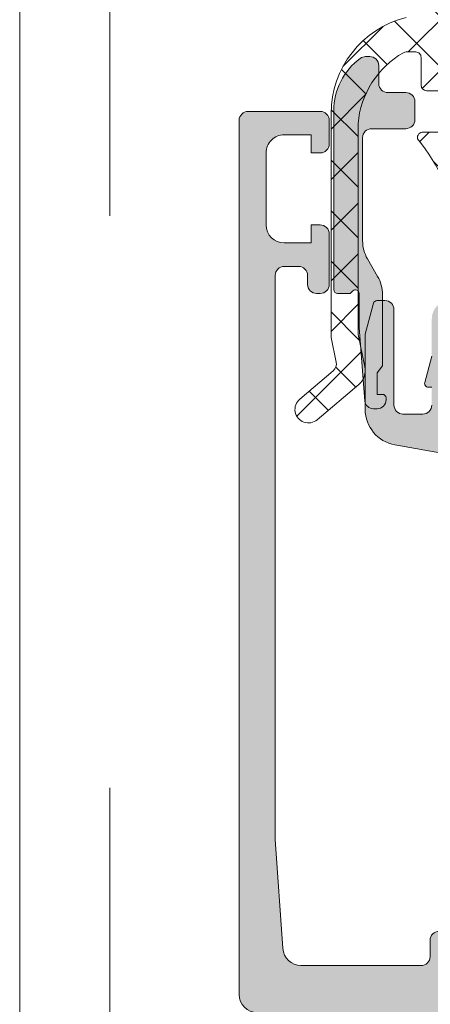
# Model space of a CAD drawing. Header units: millimetres. Extents: x 213386 to 506888, y 183055 to 450952.
# Tile 16 of 256: x 373037 to 373059, y 287206 to 287261. Entities that reach past the tile are written whole.
import ezdxf

# ---------------------------------------------------------------- set-up
doc = ezdxf.new("R2010")
doc.units = ezdxf.units.MM
doc.linetypes.add('ČÁRKOVANÁ', pattern=[19.049999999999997, 12.7, -6.35])
doc.layers.add('FASÁDA DETAILNÍ', color=255, linetype='Continuous', lineweight=0)

msp = doc.modelspace()

# ---------------------------------------------------------------- hatches: boundary and pattern name
at = {"layer": 'FASÁDA DETAILNÍ'}
h = msp.add_hatch(dxfattribs=at)
h.set_pattern_fill('ANSI37', color=256, scale=0.625, angle=90, style=0)
h.set_pattern_definition([(135, (397960.6382589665, 280090.6957864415), (-1.403165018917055, -1.403165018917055), []), (225, (397960.6382589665, 280090.6957864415), (1.403165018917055, -1.403165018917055), [])])
edge = h.paths.add_edge_path()
edge.add_ellipse((373060.4407174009, 287254.5826331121), major_axis=(-5.03946705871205, 0), ratio=1, start_angle=299.79178446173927, end_angle=355.0355387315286, ccw=False)
edge.add_ellipse((373058.0859171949, 287258.6957175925), major_axis=(-0.3000000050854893, 0), ratio=1, start_angle=270.000692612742, end_angle=299.79217298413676, ccw=False)
edge.add_line((373058.0859135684, 287258.9957175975), (373058.6201975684, 287258.9957205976))
edge.add_ellipse((373058.6201988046, 287258.6957208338), major_axis=(-0.2999997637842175, 0), ratio=1, start_angle=179.9999548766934, end_angle=270.00023609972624, ccw=False)
edge.add_line((373058.9201985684, 287258.6957205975), (373058.9201985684, 287257.1457235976))
edge.add_ellipse((373059.2202092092, 287257.1457312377), major_axis=(-0.3000106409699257, 0), ratio=1, start_angle=0.001459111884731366, end_angle=89.99567606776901)
edge.add_line((373059.2201865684, 287256.8457205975), (373060.6201685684, 287256.8457095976))
edge.add_ellipse((373060.6201657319, 287256.5457197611), major_axis=(-0.2999898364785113, 0), ratio=1, start_angle=180.0003507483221, end_angle=269.99945825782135, ccw=False)
edge.add_line((373060.9201555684, 287256.5457215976), (373060.9201555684, 287254.8457095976))
edge.add_ellipse((373060.6201454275, 287254.8457167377), major_axis=(-0.3000101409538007, 0), ratio=1, start_angle=90.00441942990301, end_angle=179.9986363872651, ccw=False)
edge.add_line((373060.6201685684, 287254.5457065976), (373059.0563375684, 287254.5457175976))
edge.add_ellipse((373059.0234805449, 287254.2445585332), major_axis=(-0.3029461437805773, 0), ratio=1, start_angle=-96.22645090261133, end_angle=13.48357732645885)
edge.add_ellipse((373047.707516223, 287245.5396354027), major_axis=(-14.0007663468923, 0), ratio=1, start_angle=195.3017322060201, end_angle=218.0756200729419, ccw=False)
edge.add_ellipse((373061.6997539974, 287249.346348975), major_axis=(-0.5004721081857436, 0), ratio=1, start_angle=12.91760852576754, end_angle=129.806634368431)
edge.add_line((373062.0201555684, 287248.9618815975), (373062.0201555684, 287257.2451605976))
edge.add_ellipse((373061.5201558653, 287257.245160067), major_axis=(-0.4999997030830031, 0), ratio=1, start_angle=180.0000607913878, end_angle=240.0000196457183)
edge.add_line((373061.7701555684, 287257.6781725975), (373061.4701555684, 287257.8513785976))
edge.add_ellipse((373061.7201552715, 287258.2843911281), major_axis=(-0.4999997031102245, 0), ratio=1, start_angle=6.0791387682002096e-05, end_angle=60.00001964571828, ccw=False)
edge.add_line((373061.2201555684, 287258.2843905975), (373061.2201555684, 287259.9137385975))
edge.add_ellipse((373062.2201549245, 287259.9137393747), major_axis=(-0.999999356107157, 0), ratio=1, start_angle=-59.94966113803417, end_angle=4.452966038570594e-05, ccw=False)
edge.add_ellipse((373058.0638281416, 287267.0981200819), major_axis=(-7.300023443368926, 0), ratio=1, start_angle=120.0503545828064, end_angle=168.7144463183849)
edge.add_ellipse((373065.1201651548, 287265.2828879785), major_axis=(-0.3999905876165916, 0), ratio=1, start_angle=255.1470247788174, end_angle=339.4981705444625)
edge.add_ellipse((373058.7710670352, 287267.6569549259), major_axis=(-6.378448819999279, 0), ratio=1, start_angle=104.45259778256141, end_angle=159.4981254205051, ccw=False)
edge.add_line((373060.3629935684, 287261.4803555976), (373058.9522865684, 287261.1167685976))
edge.add_line((373058.9522865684, 287261.1167685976), (373058.0895855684, 287260.9066555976))
edge.add_ellipse((373059.4201505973, 287255.5700328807), major_axis=(-5.499995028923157, 0), ratio=1, start_angle=-76.0000450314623, end_angle=3.42019121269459e-05)
edge.add_line((373053.9201555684, 287255.5700295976), (373053.9201555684, 287243.1520015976))
edge.add_line((373053.9201555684, 287243.1520015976), (373054.2077745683, 287241.7889445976))
edge.add_ellipse((373053.7185482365, 287241.6857119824), major_axis=(-0.4999993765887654, 0), ratio=1, start_angle=130.2837516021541, end_angle=191.915300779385, ccw=False)
edge.add_line((373054.0418345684, 287241.3042865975), (373052.1852265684, 287239.7306755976))
edge.add_ellipse((373052.6701560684, 287239.1585365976), major_axis=(-0.749999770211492, 0), ratio=1, start_angle=-49.71629384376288, end_angle=130.2837061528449)
edge.add_line((373053.1550855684, 287238.5863975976), (373055.4667295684, 287240.5456835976))
edge.add_ellipse((373054.8201574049, 287241.3085352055), major_axis=(-0.9999990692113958, 0), ratio=1, start_angle=130.2836986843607, end_angle=191.9152478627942)
edge.add_line((373055.7986105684, 287241.5149995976), (373055.4201555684, 287243.3085365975))
edge.add_line((373055.4201555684, 287243.3085365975), (373055.4201555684, 287255.0187375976))
h = msp.add_hatch(color=256, dxfattribs=at)
edge = h.paths.add_edge_path()
edge.add_line((373056.4741555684, 287241.1957175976), (373056.7741555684, 287241.5689225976))
edge.add_line((373056.7741555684, 287241.5689225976), (373056.7741555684, 287245.5421275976))
edge.add_ellipse((373054.774148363, 287245.5421260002), major_axis=(-2.000007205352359, 0), ratio=1, start_angle=180.0000457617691, end_angle=209.9999336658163)
edge.add_line((373056.5062065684, 287246.5421275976), (373055.9421045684, 287247.5191795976))
edge.add_ellipse((373057.6741627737, 287248.5191811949), major_axis=(-2.000007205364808, 0), ratio=1, start_angle=4.576176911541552e-05, end_angle=29.999933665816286, ccw=False)
edge.add_line((373055.6741555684, 287248.5191795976), (373055.6741555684, 287254.2390135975))
edge.add_ellipse((373056.1741551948, 287254.2390139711), major_axis=(-0.4999996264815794, 0), ratio=1, start_angle=-90.00004280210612, end_angle=4.280210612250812e-05, ccw=False)
edge.add_line((373056.1741555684, 287254.7390135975), (373058.0741555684, 287254.7390135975))
edge.add_ellipse((373058.0744135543, 287255.2387556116), major_axis=(-0.499742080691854, 0), ratio=1, start_angle=89.97042173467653, end_angle=180.0295782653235)
edge.add_line((373058.5741555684, 287255.2390135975), (373058.5741555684, 287256.2390135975))
edge.add_ellipse((373058.0744135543, 287256.2392715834), major_axis=(-0.499742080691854, 0), ratio=1, start_angle=179.9704217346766, end_angle=270.0295782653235)
edge.add_line((373058.0741555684, 287256.7390135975), (373057.0741555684, 287256.7390135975))
edge.add_ellipse((373057.073895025, 287257.2387530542), major_axis=(-0.4997395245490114, 0), ratio=1, start_angle=-0.02987163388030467, end_angle=90.0298716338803, ccw=False)
edge.add_line((373056.5741555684, 287257.2390135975), (373056.5741555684, 287258.2390135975))
edge.add_ellipse((373056.0744074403, 287258.2392674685), major_axis=(-0.4997481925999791, 0), ratio=1, start_angle=179.9708938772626, end_angle=270.0288769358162)
edge.add_line((373056.0741555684, 287258.7390155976), (373055.8411245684, 287258.7390155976))
edge.add_ellipse((373055.8411240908, 287258.2390163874), major_axis=(-0.4999992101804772, 0), ratio=1, start_angle=269.9999452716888, end_angle=306.249313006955)
edge.add_ellipse((373057.6741619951, 287255.7390130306), major_axis=(-3.600006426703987, 0), ratio=1, start_angle=306.2493860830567, end_angle=359.9999591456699)
edge.add_line((373054.0741555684, 287255.7390155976), (373054.0741555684, 287245.7957175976))
edge.add_ellipse((373054.274155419, 287245.7957174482), major_axis=(-0.1999998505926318, 0), ratio=1, start_angle=-4.280544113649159e-05, end_angle=90.00004280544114)
edge.add_line((373054.2741555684, 287245.5957175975), (373054.9913765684, 287245.5957175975))
edge.add_line((373054.9913765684, 287245.5957175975), (373055.1322755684, 287245.7366785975))
edge.add_ellipse((373055.2741555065, 287245.5957172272), major_axis=(-0.200000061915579, 0), ratio=1, start_angle=180.0001060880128, end_angle=315.18607562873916, ccw=False)
edge.add_line((373055.4741555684, 287245.5957175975), (373055.4741555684, 287243.6961485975))
edge.add_line((373055.4741555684, 287243.6961485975), (373055.7884735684, 287239.6175005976))
edge.add_ellipse((373056.2823182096, 287239.6957181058), major_axis=(-0.5000005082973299, 0), ratio=1, start_angle=9.000022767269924, end_angle=89.99992652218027)
edge.add_line((373056.2823175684, 287239.1957175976), (373056.4741555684, 287239.1957175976))
edge.add_ellipse((373056.4741559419, 287239.695717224), major_axis=(-0.4999996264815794, 0), ratio=1, start_angle=89.99995719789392, end_angle=180.0000428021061)
edge.add_line((373056.9741555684, 287239.6957175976), (373056.9741555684, 287239.7957175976))
edge.add_ellipse((373056.7741557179, 287239.795717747), major_axis=(-0.1999998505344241, 0), ratio=1, start_angle=179.9999572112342, end_angle=270.0000428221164)
edge.add_line((373056.7741555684, 287239.9957175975), (373056.4741555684, 287239.9957175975))
edge.add_line((373056.4741555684, 287239.9957175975), (373056.4741555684, 287241.1957175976))
h = msp.add_hatch(color=256, dxfattribs=at)
edge = h.paths.add_edge_path()
edge.add_arc((373049.3202230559, 287255.1956502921), 0.5000674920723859, 90.00773245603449, 179.9922675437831, ccw=False)
edge.add_line((373049.3201555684, 287255.6957177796), (373053.3201555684, 287255.6957177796))
edge.add_arc((373053.3200880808, 287255.1956502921), 0.5000674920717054, 360.0077324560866, 449.99226754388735, ccw=False)
edge.add_line((373053.8201555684, 287255.1957177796), (373053.8201555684, 287253.8956689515))
edge.add_arc((373053.3201186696, 287253.8957058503), 0.5000369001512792, 270.0042279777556, 359.99577202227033, ccw=False)
edge.add_line((373053.3201555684, 287253.3956689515), (373052.8201555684, 287253.3956689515))
edge.add_line((373052.8201555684, 287253.3956689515), (373052.8201555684, 287254.3956689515))
edge.add_line((373052.8201555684, 287254.3956689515), (373051.3201555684, 287254.3956689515))
edge.add_arc((373051.3201185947, 287253.3957059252), 0.9999630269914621, 449.9978814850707, 540.0021185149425)
edge.add_line((373050.3201555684, 287253.3956689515), (373050.3201555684, 287249.3956689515))
edge.add_arc((373051.3202324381, 287249.3957458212), 1.000076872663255, 180.0044039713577, 269.9955960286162)
edge.add_line((373051.3201555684, 287248.3956689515), (373052.8201555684, 287248.3956689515))
edge.add_line((373052.8201555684, 287248.3956689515), (373052.8201555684, 287249.3956689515))
edge.add_line((373052.8201555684, 287249.3956689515), (373053.3201555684, 287249.3956689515))
edge.add_arc((373053.3202130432, 287248.8957264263), 0.4999425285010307, -0.006586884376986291, 90.0065868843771, ccw=False)
edge.add_line((373053.8201555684, 287248.8956689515), (373053.8201555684, 287246.0956811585))
edge.add_arc((373053.3201555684, 287246.0956811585), 0.5000000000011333, 270.0000000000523, 360.0000000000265, ccw=False)
edge.add_line((373053.3201555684, 287245.5956811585), (373053.1201555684, 287245.5956811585))
edge.add_arc((373053.1201555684, 287246.0956811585), 0.5000000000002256, 179.9999999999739, 269.99999999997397, ccw=False)
edge.add_line((373052.6201555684, 287246.0956811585), (373052.6201555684, 287246.5956811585))
edge.add_arc((373052.1201204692, 287246.5956460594), 0.500035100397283, 360.0040217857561, 449.9959782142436)
edge.add_line((373052.1201555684, 287247.0956811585), (373051.3201525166, 287247.0956811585))
edge.add_arc((373051.32016908, 287246.5956645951), 0.5000165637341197, 90.00189796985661, 179.9981020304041)
edge.add_line((373050.8201525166, 287246.5956811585), (373050.8201525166, 287215.2956872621))
edge.add_line((373050.8201525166, 287215.2956872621), (373051.2525491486, 287209.2572296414))
edge.add_arc((373052.2517688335, 287209.2956857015), 0.9999594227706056, 182.2040028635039, 269.9999999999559)
edge.add_line((373052.2517688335, 287208.2957262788), (373058.920221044, 287208.2957262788))
edge.add_arc((373058.9202210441, 287208.7957262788), 0.5000000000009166, 270.0000000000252, 359.9999999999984)
edge.add_line((373059.4202210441, 287208.7957262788), (373059.4202210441, 287209.6957262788))
edge.add_arc((373059.9202210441, 287209.6957262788), 0.5000000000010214, 90.00000000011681, 180.0000000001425, ccw=False)
edge.add_line((373059.9202210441, 287210.1957262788), (373061.32022257, 287210.1957262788))
edge.add_arc((373061.5877431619, 287210.2745627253), 0.278895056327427, 196.4198764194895, 271.1645893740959)
edge.add_line((373061.5934115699, 287209.9957252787), (373062.0470055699, 287209.9957252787))
edge.add_arc((373062.0526662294, 287210.2745933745), 0.2789255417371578, 268.8371299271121, 343.5754054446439)
edge.add_line((373062.3202095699, 287210.1957262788), (373064.20022057, 287210.1957262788))
edge.add_arc((373064.20022057, 287209.8957262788), 0.3000000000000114, 360.00000000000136, 450, ccw=False)
edge.add_line((373064.50022057, 287209.8957262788), (373064.50022057, 287208.9157519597))
edge.add_arc((373064.20022057, 287208.9157519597), 0.2999999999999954, 270.0000000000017, 360.00000000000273, ccw=False)
edge.add_line((373064.20022057, 287208.6157519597), (373061.44022257, 287208.6157519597))
edge.add_arc((373061.44022257, 287208.4957519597), 0.1200000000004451, 449.9999999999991, 540)
edge.add_line((373061.32022257, 287208.4957519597), (373061.32022257, 287204.1957262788))
edge.add_arc((373061.82022257, 287204.1957262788), 0.5000000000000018, 179.9999999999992, 269.9999999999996)
edge.add_line((373061.82022257, 287203.6957262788), (373062.52022257, 287203.6957262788))
edge.add_line((373062.5202225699, 287203.6957262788), (373064.9130428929, 287205.0772217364))
edge.add_arc((373064.9821027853, 287204.9576064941), 0.1381197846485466, -1.0322764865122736e-10, 119.9999999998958, ccw=False)
edge.add_line((373065.12022257, 287204.9576064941), (373065.12022257, 287201.1957262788))
edge.add_arc((373067.12022257, 287201.1957262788), 1.999999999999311, 180.0000000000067, 270.0000000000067)
edge.add_line((373067.12022257, 287199.1957262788), (373067.6882179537, 287199.1957262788))
edge.add_arc((373067.6882179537, 287198.6957262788), 0.5000000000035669, 415.52092823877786, 449.99999999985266, ccw=False)
edge.add_arc((373065.1407446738, 287194.9862276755), 4.999999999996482, 365.34922800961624, 415.5209282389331, ccw=False)
edge.add_arc((373069.9820959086, 287195.4338460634), 0.1381197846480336, 240.0000000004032, 367.70243749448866, ccw=False)
edge.add_line((373069.9130360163, 287195.3142308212), (373067.5202156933, 287196.6957262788))
edge.add_line((373067.5202156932, 287196.6957262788), (373066.8202156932, 287196.6957262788))
edge.add_arc((373066.8202156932, 287196.1957262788), 0.5, 450, 540)
edge.add_line((373066.3202156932, 287196.1957262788), (373066.3202156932, 287191.8957005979))
edge.add_arc((373066.4402156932, 287191.8957005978), 0.1199999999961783, 180, 269.9999999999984)
edge.add_line((373066.4402156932, 287191.7757005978), (373069.2002136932, 287191.7757005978))
edge.add_arc((373069.2002136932, 287191.4757005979), 0.2999999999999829, 0, 90.00000000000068, ccw=False)
edge.add_line((373069.5002136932, 287191.4757005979), (373069.5002136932, 287190.4957262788))
edge.add_arc((373069.2002136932, 287190.4957262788), 0.300000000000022, 270.00000000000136, 360, ccw=False)
edge.add_line((373069.2002136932, 287190.1957262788), (373067.3202026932, 287190.1957262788))
edge.add_arc((373067.0526593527, 287190.1168591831), 0.2789255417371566, 376.4245945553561, 451.1628700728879)
edge.add_line((373067.0469986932, 287190.3957272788), (373066.5934046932, 287190.3957272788))
edge.add_arc((373066.5877362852, 287190.1168898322), 0.2788950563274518, 448.8354106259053, 523.5801235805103)
edge.add_line((373066.3202156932, 287190.1957262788), (373063.3201572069, 287190.1957262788))
edge.add_line((373063.3201572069, 287190.1957262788), (373062.620054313, 287190.8957986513))
edge.add_line((373062.6200543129, 287190.8957986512), (373062.6200543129, 287191.4958047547))
edge.add_line((373062.6200543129, 287191.4958047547), (373064.2200604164, 287191.4958047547))
edge.add_arc((373064.2200509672, 287191.995814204), 0.5000094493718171, 270.0010827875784, 359.9989172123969)
edge.add_line((373064.7200604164, 287191.9958047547), (373064.7200604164, 287192.3912328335))
edge.add_arc((373064.2200604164, 287192.3912328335), 0.5000000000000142, 360.0000000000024, 375.0000000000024)
edge.add_line((373064.7030233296, 287192.5206423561), (373064.3188145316, 287193.9545291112))
edge.add_arc((373063.3528887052, 287193.6957100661), 1.000000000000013, 375.0000000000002, 450.0000000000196)
edge.add_line((373063.3528887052, 287194.6957100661), (373057.6200665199, 287194.6957100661))
edge.add_line((373057.6200665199, 287194.6957100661), (373057.6200665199, 287191.4958047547))
edge.add_line((373057.6200665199, 287191.4958047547), (373058.4200543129, 287191.4958047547))
edge.add_line((373058.4200543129, 287191.4958047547), (373058.4200543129, 287190.8957986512))
edge.add_line((373058.4200543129, 287190.8957986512), (373057.2076214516, 287190.1958169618))
edge.add_line((373057.2076214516, 287190.1958169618), (373056.1200665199, 287190.1958169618))
edge.add_line((373056.1200665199, 287190.1958169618), (373056.1200665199, 287205.1957262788))
edge.add_arc((373055.6200665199, 287205.1957262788), 0.5000000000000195, 359.9999999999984, 450.0000000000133)
edge.add_line((373055.6200665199, 287205.6957262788), (373049.8201555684, 287205.6957262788))
edge.add_arc((373049.8201555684, 287206.6957262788), 1, 180, 270.00000000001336, ccw=False)
edge.add_line((373048.8201555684, 287206.6957262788), (373048.8201555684, 287255.1957177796))
edge = h.paths.add_edge_path(flags=16)
edge.add_line((373058.4200543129, 287196.2957100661), (373062.8200543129, 287196.2957100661))
edge.add_arc((373062.8200543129, 287196.7957100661), 0.5000000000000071, 270.0000000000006, 359.9999999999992)
edge.add_line((373063.3200543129, 287196.7957100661), (373063.3200543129, 287201.1957100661))
edge.add_arc((373062.8200543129, 287201.1957100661), 0.4999999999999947, 359.9999999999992, 450.0000000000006)
edge.add_line((373062.8200543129, 287201.6957100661), (373058.4200543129, 287201.6957100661))
edge.add_arc((373058.4200543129, 287201.1957100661), 0.5, 450, 540)
edge.add_line((373057.9200543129, 287201.1957100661), (373057.9200543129, 287196.7957100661))
edge.add_arc((373058.4200543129, 287196.7957100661), 0.4999999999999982, 180, 270.0000000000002)
h = msp.add_hatch(color=256, dxfattribs=at)
edge = h.paths.add_edge_path(flags=16)
edge.add_line((373061.3163705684, 287237.9958615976), (373065.5161205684, 287237.9958615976))
edge.add_ellipse((373065.5161209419, 287238.4958612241), major_axis=(-0.4999996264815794, 0), ratio=1, start_angle=89.99995719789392, end_angle=180.0000428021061)
edge.add_line((373066.0161205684, 287238.4958615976), (373066.0161205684, 287242.8958855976))
edge.add_ellipse((373065.5161209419, 287242.8958859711), major_axis=(-0.4999996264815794, 0), ratio=1, start_angle=179.9999571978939, end_angle=270.0000428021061)
edge.add_line((373065.5161205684, 287243.3958855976), (373061.3163715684, 287243.3958855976))
edge.add_ellipse((373061.3163720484, 287242.8958851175), major_axis=(-0.5000004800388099, 0), ratio=1, start_angle=270.0000550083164, end_angle=359.9999449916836)
edge.add_line((373060.8163715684, 287242.8958855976), (373060.8163705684, 287238.4958615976))
edge.add_ellipse((373061.3163701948, 287238.4958612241), major_axis=(-0.4999996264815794, 0), ratio=1, start_angle=-4.280210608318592e-05, end_angle=90.00004280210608)
edge = h.paths.add_edge_path()
edge.add_line((373064.2297745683, 287235.9974805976), (373057.4667745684, 287237.1972405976))
edge.add_arc((373057.8161189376, 287239.1664922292), 1.999998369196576, 179.9999607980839, 259.940409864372, ccw=False)
edge.add_line((373055.8161205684, 287239.1664935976), (373055.8161205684, 287243.3314665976))
edge.add_line((373055.8161205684, 287243.3314665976), (373056.2764015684, 287245.0492555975))
edge.add_arc((373056.4695866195, 287244.9974916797), 0.1999999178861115, 90.00001462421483, 164.9999614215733, ccw=False)
edge.add_line((373056.4695865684, 287245.1974915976), (373056.9161205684, 287245.1974915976))
edge.add_arc((373056.9161209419, 287244.6974919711), 0.4999996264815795, -4.280210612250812e-05, 90.00004280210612, ccw=False)
edge.add_line((373057.4161205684, 287244.6974915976), (373057.4161205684, 287239.3974915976))
edge.add_arc((373057.9161201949, 287239.3974912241), 0.4999996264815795, 179.9999571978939, 270.0000428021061)
edge.add_line((373057.9161205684, 287238.8974915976), (373059.0163705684, 287238.8974915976))
edge.add_arc((373059.0163700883, 287239.3974920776), 0.5000004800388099, 270.0000550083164, 359.9999449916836)
edge.add_line((373059.5163705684, 287239.3974915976), (373059.5163705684, 287240.3974915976))
edge.add_line((373059.5163705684, 287240.3974915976), (373059.3163705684, 287240.3974915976))
edge.add_arc((373059.3163708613, 287240.5974917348), 0.2000001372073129, 164.9999945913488, 269.99991607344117, ccw=False)
edge.add_line((373059.1231855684, 287240.6492555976), (373059.5163715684, 287242.1166435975))
edge.add_line((373059.5163715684, 287242.1166435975), (373059.5163715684, 287244.1974915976))
edge.add_arc((373060.5163725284, 287244.1974906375), 1.000000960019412, 90.00005500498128, 179.9999449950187, ccw=False)
edge.add_line((373060.5163715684, 287245.1974915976), (373071.4158735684, 287245.1974915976))
edge.add_arc((373071.4158738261, 287244.7974912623), 0.400000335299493, -29.999916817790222, 90.00003691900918, ccw=False)
edge.add_line((373071.7622845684, 287244.5974915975), (373071.2641185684, 287243.7346435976))
edge.add_line((373071.2641185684, 287243.7346435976), (373070.8362485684, 287242.2424825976))
edge.add_arc((373070.5478697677, 287242.32517398), 0.3000003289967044, 239.82075872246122, 343.999983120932, ccw=False)
edge.add_line((373070.3970575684, 287242.0658365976), (373067.9314465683, 287243.4975715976))
edge.add_line((373067.9314465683, 287243.4975715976), (373067.5110275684, 287243.4975715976))
edge.add_arc((373067.5075350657, 287243.3060033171), 0.1916001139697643, 88.95554996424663, 182.5222219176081)
edge.add_line((373067.3161205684, 287243.2975715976), (373067.3161205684, 287236.8081325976))
edge.add_arc((373067.5152870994, 287236.7898948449), 0.19999980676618, 174.7679954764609, 294.1409481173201)
edge.add_line((373067.5970835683, 287236.6073865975), (373069.9807685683, 287237.6757075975))
edge.add_arc((373070.0625653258, 287237.4931989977), 0.2000002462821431, 21.97379772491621, 114.14098224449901, ccw=False)
edge.add_line((373070.2480365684, 287237.5680355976), (373071.0643965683, 287235.5448075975))
edge.add_arc((373070.6934546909, 287235.3951344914), 0.3999998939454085, -90.00001754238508, 21.973817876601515, ccw=False)
edge.add_line((373070.6934545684, 287234.9951345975), (373068.6293075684, 287234.9951335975))
edge.add_arc((373068.6293067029, 287235.2951332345), 0.2999996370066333, 217.9049134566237, 270.0001652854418, ccw=False)
edge.add_arc((373068.1558871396, 287234.9265226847), 0.3000002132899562, 37.90465249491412, 105.9998620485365)
edge.add_line((373068.0731965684, 287235.2149015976), (373067.3153075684, 287234.9975795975))
edge.add_arc((373067.3153071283, 287236.5975786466), 1.599999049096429, 211.5923944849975, 270.00001576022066, ccw=False)
edge.add_arc((373065.5265350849, 287235.4974466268), 0.4999999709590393, 31.59233595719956, 89.99845490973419)
edge.add_line((373065.5265485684, 287235.9974465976), (373064.2297745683, 287235.9974805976))

# ---------------------------------------------------------------- linework, layer by layer
for p, q in [((373049.3201555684, 287255.6957177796), (373053.3201555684, 287255.6957177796)), ((373048.8201555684, 287206.6957262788), (373048.8201555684, 287255.1957177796)), ((373053.8201555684, 287255.1957177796), (373053.8201555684, 287253.8956689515)), ((373052.8201555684, 287254.3956689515), (373051.3201555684, 287254.3956689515)), ((373052.8201555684, 287253.3956689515), (373052.8201555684, 287254.3956689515)), ((373050.3201555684, 287253.3956689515), (373050.3201555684, 287249.3956689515)), ((373053.3201555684, 287253.3956689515), (373052.8201555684, 287253.3956689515)), ((373052.8201555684, 287248.3956689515), (373052.8201555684, 287249.3956689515)), ((373052.8201555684, 287249.3956689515), (373053.3201555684, 287249.3956689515)), ((373053.8201555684, 287248.8956689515), (373053.8201555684, 287246.0956811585)), ((373051.3201555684, 287248.3956689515), (373052.8201555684, 287248.3956689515)), ((373052.1201555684, 287247.0956811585), (373051.3201525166, 287247.0956811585)), ((373050.8201525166, 287246.5956811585), (373050.8201525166, 287215.2956872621)), ((373052.6201555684, 287246.0956811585), (373052.6201555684, 287246.5956811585)), ((373053.3201555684, 287245.5956811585), (373053.1201555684, 287245.5956811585)), ((373050.8201525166, 287215.2956872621), (373051.2525491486, 287209.2572296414)), ((373059.4202210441, 287208.7957262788), (373059.4202210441, 287209.6957262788)), ((373052.2517688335, 287208.2957262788), (373058.9202210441, 287208.2957262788))]:
    msp.add_line(p, q, dxfattribs=at)
msp.add_lwpolyline([(399616.6382373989, 284292.1544280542), (373036.6382373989, 284292.1544280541), (373036.6382373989, 307972.1544280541), (399616.6382373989, 307972.1544280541)], close=True, dxfattribs=at)
at = {"layer": 'FASÁDA DETAILNÍ', "linetype": 'ČÁRKOVANÁ', "ltscale": 5}
msp.add_lwpolyline([(399611.6382373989, 284297.1544280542), (373041.6382373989, 284297.1544280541), (373041.6382373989, 307967.1544280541), (399611.6382373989, 307967.1544280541)], close=True, dxfattribs=at)
at = {"layer": 'FASÁDA DETAILNÍ', "extrusion": (0, 0, -1)}
for points in [[(-373058.0895855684, 287260.9066555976, -0.344328), (-373053.9201555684, 287255.5700295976), (-373053.9201555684, 287243.1520015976), (-373054.2077745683, 287241.7889445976), (-373054.2077745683, 287241.7889445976, 0.275594), (-373054.0418345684, 287241.3042865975), (-373052.1852265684, 287239.7306755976), (-373052.1852265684, 287239.7306755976, -1), (-373053.1550855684, 287238.5863975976), (-373055.4667295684, 287240.5456835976), (-373055.4667295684, 287240.5456835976, -0.275594), (-373055.7986105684, 287241.5149995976), (-373055.4201555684, 287243.3085365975), (-373055.4201555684, 287255.0187375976), (-373055.4201555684, 287255.0187375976, 0.245826), (-373057.9368605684, 287258.9560675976, 0.130727), (-373058.0859135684, 287258.9957175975), (-373058.6201975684, 287258.9957205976), (-373058.6201975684, 287258.9957205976, 0.414215), (-373058.9201985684, 287258.6957205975), (-373058.9201985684, 287257.1457235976), (-373058.9201985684, 287257.1457235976, -0.414184), (-373059.2201865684, 287256.8457205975), (-373060.6201685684, 287256.8457095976)], [(-373060.6201685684, 287254.5457065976), (-373059.0563375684, 287254.5457175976), (-373059.0563375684, 287254.5457175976, -0.51896), (-373058.7288845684, 287254.1739215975, 0.0996982), (-373061.2119475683, 287249.2344685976, -0.559391)]]:
    msp.add_lwpolyline(points, format="xyb", dxfattribs=at)
msp.add_lwpolyline([(-373056.4741555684, 287241.1957175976), (-373056.7741555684, 287241.5689225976), (-373056.7741555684, 287245.5421275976), (-373056.7741555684, 287245.5421275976, -0.131652), (-373056.5062065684, 287246.5421275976), (-373055.9421045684, 287247.5191795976), (-373055.9421045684, 287247.5191795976, 0.131652), (-373055.6741555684, 287248.5191795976), (-373055.6741555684, 287254.2390135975), (-373055.6741555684, 287254.2390135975, 0.414214), (-373056.1741555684, 287254.7390135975), (-373058.0741555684, 287254.7390135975), (-373058.0741555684, 287254.7390135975, -0.414516), (-373058.5741555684, 287255.2390135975), (-373058.5741555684, 287256.2390135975), (-373058.5741555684, 287256.2390135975, -0.414516), (-373058.0741555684, 287256.7390135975), (-373057.0741555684, 287256.7390135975), (-373057.0741555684, 287256.7390135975, 0.414519), (-373056.5741555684, 287257.2390135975), (-373056.5741555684, 287258.2390135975), (-373056.5741555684, 287258.2390135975, -0.41451), (-373056.0741555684, 287258.7390155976), (-373055.8411245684, 287258.7390155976), (-373055.8411245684, 287258.7390155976, -0.1595), (-373055.5454745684, 287258.6422415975, -0.238928), (-373054.0741555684, 287255.7390155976), (-373054.0741555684, 287245.7957175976), (-373054.0741555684, 287245.7957175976, -0.414214), (-373054.2741555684, 287245.5957175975), (-373054.9913765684, 287245.5957175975), (-373055.1322755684, 287245.7366785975), (-373055.1322755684, 287245.7366785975, 0.669353), (-373055.4741555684, 287245.5957175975), (-373055.4741555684, 287243.6961485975), (-373055.7884735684, 287239.6175005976), (-373055.7884735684, 287239.6175005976, -0.368919), (-373056.2823175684, 287239.1957175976), (-373056.4741555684, 287239.1957175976), (-373056.4741555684, 287239.1957175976, -0.414214), (-373056.9741555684, 287239.6957175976), (-373056.9741555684, 287239.7957175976), (-373056.9741555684, 287239.7957175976, -0.414214), (-373056.7741555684, 287239.9957175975), (-373056.4741555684, 287239.9957175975), (-373056.4741555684, 287241.1957175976)], format="xyb", close=True, dxfattribs=at)
at = {"layer": 'FASÁDA DETAILNÍ'}
for points in [[(373064.2297745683, 287235.9974805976), (373057.4667745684, 287237.1972405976), (373057.4667745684, 287237.1972405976, -0.363676), (373055.8161205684, 287239.1664935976), (373055.8161205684, 287243.3314665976), (373056.2764015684, 287245.0492555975), (373056.2764015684, 287245.0492555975, -0.339454), (373056.4695865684, 287245.1974915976), (373056.9161205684, 287245.1974915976), (373056.9161205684, 287245.1974915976, -0.414214), (373057.4161205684, 287244.6974915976), (373057.4161205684, 287239.3974915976), (373057.4161205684, 287239.3974915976, 0.414214), (373057.9161205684, 287238.8974915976), (373059.0163705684, 287238.8974915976), (373059.0163705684, 287238.8974915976, 0.414213), (373059.5163705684, 287239.3974915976)], [(373059.5163705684, 287240.3974915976), (373059.3163705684, 287240.3974915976), (373059.3163705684, 287240.3974915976, -0.493145), (373059.1231855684, 287240.6492555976), (373059.5163715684, 287242.1166435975)]]:
    msp.add_lwpolyline(points, format="xyb", dxfattribs=at)
for centre, radius, start, end in [((373049.3202230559, 287255.1956502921), 0.5000674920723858, 90.00773245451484, 179.9922675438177), ((373053.3200880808, 287255.1956502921), 0.5000674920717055, 0.007732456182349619, 89.99226754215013), ((373051.3201185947, 287253.3957059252), 0.999963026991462, 89.99788148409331, 180.0021185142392), ((373053.3201186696, 287253.8957058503), 0.5000369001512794, 270.0042279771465, 359.9957720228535), ((373051.3202324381, 287249.3957458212), 1.000076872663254, 180.004403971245, 269.995596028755), ((373053.3202130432, 287248.8957264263), 0.4999425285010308, 359.9934131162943, 90.00658688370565), ((373051.32016908, 287246.5956645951), 0.5000165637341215, 90.00189796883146, 179.9981020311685), ((373052.1201204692, 287246.5956460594), 0.5000351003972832, 0.004021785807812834, 89.99597821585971), ((373053.1201555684, 287246.0956811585), 0.5000000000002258, 180, 270), ((373053.3201555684, 287246.0956811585), 0.5000000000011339, 270, 0), ((373059.9202210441, 287209.6957262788), 0.5000000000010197, 90, 180), ((373052.2517688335, 287209.2956857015), 0.9999594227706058, 182.2040028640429, 270), ((373058.9202210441, 287208.7957262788), 0.5000000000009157, 270, 0), ((373049.8201555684, 287206.6957262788), 0.9999999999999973, 180, 270)]:
    msp.add_arc(centre, radius, start, end, dxfattribs=at)

doc.saveas('drawing.dxf')
